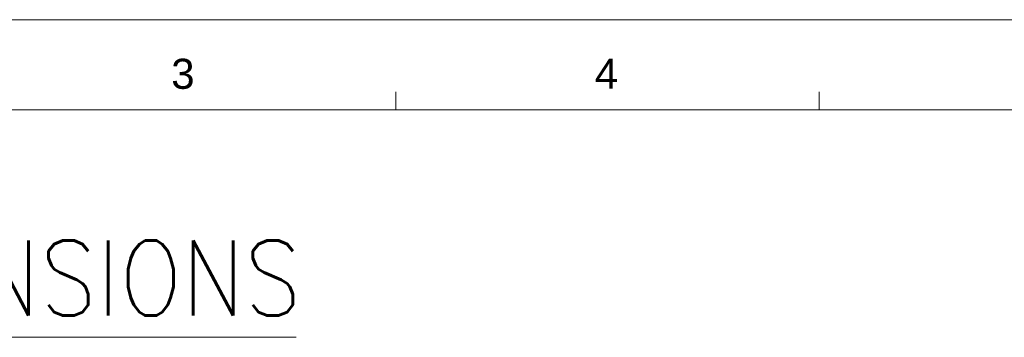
# Model space of a CAD drawing. Extents: x 879 to 1770, y -20 to 610.
# Tile 7 of 16: x 1125 to 1370, y 530 to 610. Entities that reach past the tile are written whole.
import ezdxf
from ezdxf.enums import TextEntityAlignment as Align

# ---------------------------------------------------------------- set-up
doc = ezdxf.new("R2010")
doc.units = 0
doc.header["$LTSCALE"] = 2
doc.header["$MEASUREMENT"] = 0
doc.layers.get('0').update_dxf_attribs({"linetype": 'CONTINUOUS'})
doc.styles.get("Standard").update_dxf_attribs({"font": 'txt.shx', "width": 0.75, "oblique": 15})
doc.styles.add('TEXTSTYLE_1', font='ARIAL.TTF')

msp = doc.modelspace()

# ---------------------------------------------------------------- linework, layer by layer
at = {"linetype": 'Continuous', "lineweight": 5}
for p, q in [((878.658, 609.697), (1769.658, 609.697)), ((1218.408, 587.197), (1218.408, 591.697)), ((1324.158, 587.197), (1324.158, 591.697)), ((901.158, 587.197), (1747.158, 587.197))]:
    msp.add_line(p, q, dxfattribs=at)
at = {"color": 0, "linetype": 'Continuous', "lineweight": 5}
msp.add_line((945.428, 530.468), (1193.516, 530.468), dxfattribs=at)

# ---------------------------------------------------------------- texts
at = {"linetype": 'Continuous', "lineweight": 5, "style": 'TEXTSTYLE_1'}
for s, p in [('3', (1165.252, 592.454)), ('4', (1271.002, 592.454))]:
    msp.add_text(s, height=7.5, dxfattribs=at).set_placement(p, align=Align.CENTER)
at = {"color": 0, "linetype": 'Continuous', "lineweight": 5, "width": 0.75283}
msp.add_text('PHYSICAL DIMENSIONS', height=18.75, dxfattribs=at).set_placement((945.415, 535.882), (1194.79, 535.882), align=Align.FIT)

doc.saveas('drawing.dxf')
